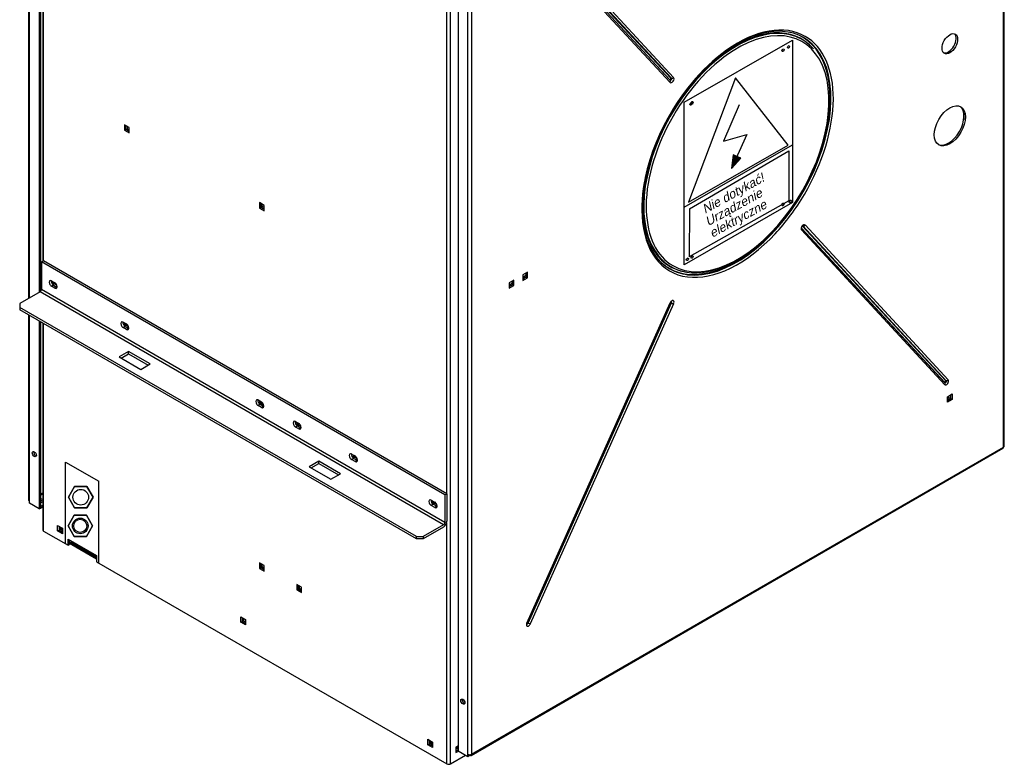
# Model space of a CAD drawing. Header units: millimetres. Extents: x -11513 to 3649, y 2330 to 12522.
# Tile 67 of 75: x -6279 to -5252, y 8814 to 9590. Entities that reach past the tile are written whole.
import ezdxf

# ---------------------------------------------------------------- set-up
doc = ezdxf.new("R2010")
doc.units = ezdxf.units.MM
for name, color, linetype in [('Aparatura', 7, 'Continuous'), ('BEDNARKA', 7, 'Continuous'), ('tekst', 7, 'Continuous'), ('WG1-00-901-0035_', 7, 'Continuous'), ('WG1-00-902-0035_', 7, 'Continuous'), ('WG1-00-903-0035_', 7, 'Continuous'), ('WG1-00-911-0004_', 7, 'Continuous'), ('WG1-00-912-0004_', 7, 'Continuous'), ('WG1-00-913-0035_', 7, 'Continuous'), ('WG1-00-914-0035-', 7, 'Continuous'), ('WG1-00-915-0001_', 7, 'Continuous'), ('WG1-00-917-0000_', 7, 'Continuous'), ('WG1-00-918-0000_', 7, 'Continuous'), ('WG1-00-919-0025-', 7, 'Continuous'), ('WG1-00-920-0000_', 7, 'Continuous'), ('WG1-00-921-0000_', 7, 'Continuous'), ('WG1-00-953-0025_', 7, 'Continuous')]:
    doc.layers.add(name, color=color, linetype=linetype)
doc.styles.add('Arial', font='Arial', dxfattribs={"height": 1})

# ---------------------------------------------------------------- blocks, each defined once
blk = doc.blocks.new('rzut przestrzenny')
for p, q in [((667.9, 447), (780.8, 511.9)), ((780.8, 511.9), (780.8, 342.5)), ((667.9, 277.6), (667.9, 447)), ((780.8, 342.5), (667.9, 277.6)), ((22.9, 71.8), (57.6, 52.1)), ((26, 35.3), (32.3, 46.4)), ((32.3, 46.4), (45.1, 46.4)), ((45.1, 46.4), (51.5, 35.3)), ((32.3, 24.3), (26, 35.3)), ((51.5, 35.3), (45.1, 24.3)), ((45.1, 24.3), (32.3, 24.3)), ((25.5, 5.4), (31.9, 16.5)), ((31.9, 16.5), (44.6, 16.5)), ((44.6, 16.5), (51, 5.4)), ((31.9, -5.6), (25.5, 5.4)), ((51, 5.4), (44.6, -5.6)), ((44.6, -5.6), (31.9, -5.6))]:
    blk.add_line(p, q)
at = {"layer": 'Aparatura', "color": 54}
for p, q in [((721.5, 472.5), (672.2, 343)), ((776.1, 402.2), (721.5, 472.5)), ((725.3, 444.5), (708.7, 406.4)), ((708.7, 406.4), (733.3, 413.3)), ((733.3, 413.3), (717, 378)), ((672.2, 343), (776.1, 402.2)), ((673.3, 336.1), (777, 396.5)), ((718.8, 392.4), (717, 378)), ((726.8, 388.6), (718.8, 392.4)), ((777, 396.5), (777, 344.2)), ((717, 378), (726.8, 388.6)), ((777, 344.2), (673.2, 285.8)), ((673.3, 336.1), (673.2, 285.8))]:
    blk.add_line(p, q, dxfattribs=at)
at = {"layer": 'Aparatura', "color": 7}
blk.add_line((667.9, 337.7), (780.8, 402.7), dxfattribs=at)
at = {"layer": 'Aparatura'}
for p, q in [((32.3, 46.4), (26, 35.3)), ((45.1, 46.4), (32.3, 46.4)), ((51.5, 35.3), (45.1, 46.4)), ((26, 35.3), (32.3, 24.3)), ((45.1, 24.3), (51.5, 35.3)), ((32.3, 24.3), (45.1, 24.3)), ((31.9, 16.5), (25.5, 5.4)), ((44.6, 16.5), (31.9, 16.5)), ((51, 5.4), (44.6, 16.5)), ((25.5, 5.4), (31.9, -5.6)), ((44.6, -5.6), (51, 5.4)), ((31.9, -5.6), (44.6, -5.6))]:
    blk.add_line(p, q, dxfattribs=at)
for centre, radius in [((38.7, 35.3), 8.18), ((38.2, 5.4), 8.18), ((38.2, 5.4), 6.85)]:
    blk.add_circle(centre, radius, dxfattribs=at)
at = {"layer": 'Aparatura', "color": 54}
for points in [[(718.8, 379.9), (717, 378), (718.8, 392.4)], [(718.8, 379.9), (718.8, 392.4), (726.8, 388.6)]]:
    blk.add_solid(points, dxfattribs=at)
at = {"layer": 'BEDNARKA', "color": 7, "linetype": 'Continuous'}
for p, q in [((22.9, -13.2), (22.9, 71.8)), ((57.6, -32.9), (57.6, 52.1))]:
    blk.add_line(p, q, dxfattribs=at)
at = {"layer": 'WG1-00-901-0035_', "color": 7, "linetype": 'Continuous'}
for p, q in [((-0.8, 796.5), (-0.8, 281.4)), ((0, 281.7), (0, 796)), ((424.2, -242.7), (424.2, 693.1)), ((420.3, 39), (420.3, 588.5)), ((84.3, 423.6), (84.3, 417.9)), ((89.2, 420.8), (84.3, 423.6)), ((85.7, 418.7), (85.7, 422.8)), ((84.3, 417.9), (85.7, 418.7)), ((84.3, 417.9), (89.2, 415.1)), ((89.2, 416.7), (85.7, 418.7)), ((89.2, 415.1), (89.2, 420.8)), ((225, 342.4), (225, 336.7)), ((229.9, 339.5), (225, 342.4)), ((226.4, 337.5), (226.4, 341.6)), ((229.9, 333.8), (229.9, 339.5)), ((225, 336.7), (226.4, 337.5)), ((225, 336.7), (229.9, 333.8)), ((229.9, 335.5), (226.4, 337.5)), ((9.7, 260.1), (9.7, 257)), ((9.8, 256.9), (11.1, 257.7)), ((11.1, 257.7), (11.1, 259.3)), ((14.1, 256), (11.1, 257.7)), ((10.4, 256.5), (13.9, 254.4)), ((-0.8, 216.8), (-0.8, 1.1)), ((0, 0), (0, 216.3)), ((84.3, 217.1), (84.3, 213.9)), ((85.7, 214.6), (85.7, 216.3)), ((84.4, 213.9), (85.7, 214.6)), ((85, 213.4), (88.5, 211.4)), ((88.6, 212.9), (85.7, 214.6)), ((225, 135.8), (225, 132.7)), ((226.4, 133.4), (226.4, 135)), ((225.1, 132.6), (226.4, 133.4)), ((225.7, 132.2), (229.2, 130.1)), ((229.3, 131.7), (226.4, 133.4)), ((263.9, 113.4), (263.9, 110.2)), ((264, 110.2), (265.3, 110.9)), ((264.6, 109.7), (268.1, 107.7)), ((265.3, 110.9), (265.3, 112.6)), ((268.2, 109.2), (265.3, 110.9)), ((322.6, 79.5), (322.6, 76.4)), ((322.6, 76.3), (324, 77.1)), ((323.3, 75.8), (326.8, 73.8)), ((324, 77.1), (324, 78.7)), ((326.9, 75.4), (324, 77.1)), ((405.6, 31.5), (405.6, 28.4)), ((405.7, 28.3), (407.1, 29.1)), ((406.3, 27.9), (409.9, 25.8)), ((407.1, 29.1), (407.1, 30.7)), ((410, 27.4), (407.1, 29.1)), ((0, 0), (25.6, -14.8)), ((14.6, 0.1), (14.6, 5.8)), ((14.6, 5.8), (19.6, 3)), ((14.6, 0.1), (16.1, 0.9)), ((19.6, -2.7), (14.6, 0.1)), ((16.1, 5), (16.1, 0.9)), ((16.1, 0.9), (19.6, -1.1)), ((19.6, 3), (19.6, -2.7)), ((420.3, -242.7), (420.3, 8.9)), ((25.6, -14.8), (25.6, -8.3)), ((25.6, -8.3), (55.3, -25.4)), ((27, -14), (27, -9.1)), ((25.6, -14.8), (27, -14)), ((55.3, -25.4), (55.3, -31.9)), ((55.3, -31.9), (420.3, -242.7)), ((225, -33.2), (225, -38.9)), ((229.9, -36), (225, -33.2)), ((225, -38.9), (226.4, -38.1)), ((225, -38.9), (229.9, -41.7)), ((226.4, -38.1), (226.4, -34)), ((229.9, -40.1), (226.4, -38.1)), ((229.9, -41.7), (229.9, -36)), ((263.9, -55.6), (263.9, -61.3)), ((268.8, -58.5), (263.9, -55.6)), ((263.9, -61.3), (265.3, -60.5)), ((263.9, -61.3), (268.8, -64.2)), ((265.3, -60.5), (265.3, -56.4)), ((268.8, -62.5), (265.3, -60.5)), ((268.8, -64.2), (268.8, -58.5)), ((205.5, -95), (205.5, -89.3)), ((205.5, -89.3), (210.5, -92.1)), ((207, -90.1), (207, -94.2)), ((210.5, -92.1), (210.5, -97.9)), ((205.5, -95), (207, -94.2)), ((210.5, -97.9), (205.5, -95)), ((207, -94.2), (210.5, -96.2)), ((400.7, -222.8), (400.7, -217.1)), ((400.7, -217.1), (405.6, -219.9)), ((400.7, -222.8), (402.1, -222)), ((405.6, -225.6), (400.7, -222.8)), ((402.1, -217.9), (402.1, -222)), ((402.1, -222), (405.6, -224)), ((405.6, -219.9), (405.6, -225.6)), ((432.2, -223.8), (429.7, -225.2)), ((429.7, -225.2), (429.7, -230.9)), ((424.2, -242.7), (439.9, -233.6)), ((429.7, -229.3), (432.2, -227.9)), ((429.7, -230.9), (432.5, -229.3))]:
    blk.add_line(p, q, dxfattribs=at)
for centre, major_axis, start_param, end_param in [((2, 1.1), (2.78, 0), 3.141593, 3.926991), ((422.3, -241.5), (-2.78, 0), 0.785398, 2.356194)]:
    blk.add_ellipse(centre, major_axis=major_axis, ratio=0.57735, start_param=start_param, end_param=end_param, dxfattribs=at)
at = {"layer": 'WG1-00-902-0035_', "color": 7, "linetype": 'Continuous'}
blk.add_line((959.3, 435.8), (959.3, 429.1), dxfattribs=at)
at = {"layer": 'WG1-00-903-0035_', "color": 7, "linetype": 'Continuous'}
for p, q in [((942.3, 140.1), (945.8, 138.1)), ((942.3, 138.5), (944.4, 137.3)), ((16.1, 5), (16.1, 0.9)), ((17.5, 1.7), (16.1, 0.9)), ((16.1, 0.9), (19.6, -1.1)), ((17.5, 4.2), (17.5, 1.7)), ((17.5, 1.7), (19.6, 0.5)), ((27, -11.7), (27, -9.1)), ((28.4, -9.9), (28.4, -10.9)), ((27, -12.6), (55.3, -29)), ((27.1, -12.3), (28.4, -11.5)), ((55.3, -28.6), (27.1, -12.3)), ((28.4, -10.9), (28.4, -11.5)), ((28.4, -10.9), (55.3, -26.4)), ((28.4, -11.5), (55.3, -27)), ((207, -90.1), (207, -94.2)), ((208.4, -90.9), (208.4, -93.4)), ((208.4, -93.4), (207, -94.2)), ((207, -94.2), (210.5, -96.2)), ((208.4, -93.4), (210.5, -94.6)), ((402.1, -217.9), (402.1, -222)), ((403.5, -221.1), (402.1, -222)), ((402.1, -222), (405.6, -224)), ((403.5, -218.7), (403.5, -221.1)), ((403.5, -221.1), (405.6, -222.4)), ((431.8, -224), (431.8, -226.4)), ((431.8, -226.4), (429.7, -227.7)), ((432.2, -227.9), (429.7, -229.3)), ((431.8, -226.4), (432.2, -226.6))]:
    blk.add_line(p, q, dxfattribs=at)
blk.add_ellipse((29, -10.6), major_axis=(-1.39, -2.41), ratio=0.57735, start_param=5.497787, end_param=5.782181, dxfattribs=at)
at = {"layer": 'WG1-00-911-0004_', "color": 7, "linetype": 'Continuous'}
for p, q in [((1000.8, 87.6), (1000.8, 1019.5)), ((1001.6, 88.7), (1001.6, 1020.6)), ((432.2, 704.2), (432.2, -229.1)), ((442.2, -232.6), (442.2, 699.3)), ((446.1, 699.3), (446.1, -232.6)), ((653.1, 467.8), (503.7, 629.1)), ((503.9, 631.1), (653.2, 469.9)), ((652.6, 470.6), (503.9, 631.1)), ((653.8, 472.2), (504.8, 633)), ((654.7, 472), (505.3, 633.3)), ((507.4, 634.2), (656.8, 472.9)), ((802.5, 502.8), (801.9, 503.4)), ((652.6, 470.6), (653.2, 469.9)), ((653.8, 472.2), (654.7, 472)), ((793.8, 319.1), (943.2, 157.8)), ((939.5, 152.6), (790.1, 313.9)), ((790.3, 315.9), (939.6, 154.8)), ((939, 155.4), (790.3, 315.9)), ((940.2, 157), (791.1, 317.9)), ((791.6, 318.1), (791.4, 318.2)), ((941, 156.8), (791.6, 318.1)), ((504.5, 269.9), (499.5, 267)), ((499.5, 267), (499.5, 261.3)), ((503.1, 269), (503.1, 265)), ((504.5, 264.1), (504.5, 269.9)), ((667.4, 270.5), (668.2, 270.3)), ((490.3, 261.7), (485.4, 258.8)), ((485.4, 258.8), (485.4, 253.1)), ((488.9, 256.8), (485.4, 254.8)), ((488.9, 260.9), (488.9, 256.8)), ((488.9, 256.8), (490.3, 256)), ((490.3, 256), (490.3, 261.7)), ((503.1, 265), (499.5, 262.9)), ((499.5, 261.3), (504.5, 264.1)), ((503.1, 265), (504.5, 264.1)), ((485.4, 253.1), (490.3, 256)), ((503.7, -96), (653.1, 237.9)), ((504.1, -96), (653.5, 237.9)), ((653.8, 238.3), (504.4, -95.5)), ((505.3, -96), (654.7, 237.9)), ((656.8, 237), (507.4, -96.8)), ((653.8, 238.3), (654.7, 237.9)), ((939, 155.4), (939.6, 154.8)), ((940.2, 157), (941, 156.8)), ((942.3, 140.1), (947.2, 143)), ((942.3, 134.4), (942.3, 140.1)), ((942.3, 136), (945.8, 138.1)), ((947.2, 137.3), (942.3, 134.4)), ((945.8, 138.1), (945.8, 142.2)), ((945.8, 138.1), (947.2, 137.3)), ((947.2, 143), (947.2, 137.3)), ((445.6, -233.9), (1000.2, 86.3)), ((446.1, -232.6), (1000.8, 87.6)), ((505.3, -96), (504.4, -95.5)), ((432.2, -229.1), (442.2, -234.9)), ((442.2, -234.9), (442.2, -232.6)), ((442.2, -234.9), (443.6, -234.1)), ((443.6, -234.1), (443.6, -233.1)), ((443.6, -234.1), (443.6, -233.1)), ((444.2, -233.8), (443.6, -234.1)), ((443.6, -234.1), (443.6, -234.1)), ((444.2, -233.8), (444.2, -233.1))]:
    blk.add_line(p, q, dxfattribs=at)
for centre, major_axis, ratio, start_param, end_param in [((722.4, 394), (-69.6, -120.6), 0.57735, 2.926034, 6.283185), ((721.7, 394.4), (-68.5, -118.6), 0.57735, 2.950972, 6.283185), ((723.5, 393.4), (-67.4, -116.7), 0.57735, 0, 3.975451), ((723.5, 393.4), (70.6, 122.3), 0.57735, 0, 0.900596), ((722.4, 394), (68.4, 118.4), 0.57735, 0.246452, 2.924907), ((721.7, 394.4), (-69.5, -120.4), 0.57735, 0, 3.32713), ((722.4, 394), (68.4, 118.4), 0.57735, 0, 0.246452), ((723.5, 393.4), (70.6, 122.3), 0.57735, 4.698395, 6.283185), ((943.3, 508.9), (5.75, 9.96), 0.57735, 3.26488, 6.159898), ((722.4, 394), (-69.6, -120.6), 0.57735, 0.241064, 2.926034), ((722.4, 394), (68.4, 118.4), 0.57735, 6.092564, 6.283185), ((723.5, 393.4), (70.6, 122.3), 0.57735, 0.900596, 2.422164), ((723.5, 393.4), (-67.4, -116.7), 0.57735, 3.975451, 5.539844), ((769.4, 502), (0.8, 1.39), 0.57735, 4.225694, 5.199084), ((655, 470.3), (1.6, 2.77), 0.57735, 2.964851, 6.106443), ((655.4, 473.7), (1.47, 1.36), 0.803777, 3.647101, 4.956098), ((653.2, 471.4), (0.5, 0.866), 0.57735, 2.964851, 6.106443), ((651.7, 468.6), (1.47, 1.36), 0.803777, 4.956098, 6.265095), ((653.9, 470.9), (0.64, 1.1), 0.57735, 2.964851, 6.106443), ((674.7, 447.3), (0.8, 1.39), 0.57735, 4.225694, 5.199084), ((943.3, 423.2), (11.5, 19.9), 0.57735, 3.203119, 6.221659), ((723.5, 393.4), (70.6, 122.3), 0.57735, 4.329424, 4.698395), ((769.4, 341.2), (0.8, 1.39), 0.57735, 4.225694, 5.199084), ((723.5, 393.4), (-67.4, -116.7), 0.57735, 5.539844, 6.283185), ((723.5, 393.4), (70.6, 122.3), 0.57735, 2.422164, 4.329424), ((791.9, 316.5), (-1.6, -2.77), 0.57735, 2.964851, 6.106443), ((792.4, 319.9), (-1.47, -1.36), 0.803777, 0.505508, 1.814505), ((788.6, 314.8), (1.47, 1.36), 0.803777, 4.956098, 6.265095), ((721.7, 394.4), (-69.5, -120.4), 0.57735, 6.097647, 6.283185), ((722.4, 394), (68.4, 118.4), 0.57735, 2.924907, 3.926991), ((674.7, 286.5), (0.8, 1.39), 0.57735, 4.225694, 5.199084), ((722.4, 394), (-69.6, -120.6), 0.57735, 0, 0.241064), ((721.7, 394.4), (-68.5, -118.6), 0.57735, 0, 0.190621), ((655, 237.5), (-1.6, -2.77), 0.57735, 1.747538, 4.889131), ((651.7, 238.7), (-1.83, 0.82), 0.143559, 2.518692, 3.141593), ((653.9, 238.1), (-0.64, -1.1), 0.57735, 1.747538, 3.348768), ((655.4, 237.8), (1.83, -0.82), 0.143559, 4.351288, 5.660285), ((939.6, 156.2), (0.5, 0.866), 0.57735, 2.964851, 6.106443), ((941.3, 155.2), (1.6, 2.77), 0.57735, 2.964851, 6.106443), ((938.1, 153.5), (1.47, 1.36), 0.803777, 4.956098, 6.265095), ((940.3, 155.8), (0.64, 1.1), 0.57735, 2.964851, 6.106443), ((941.8, 158.6), (1.47, 1.36), 0.803777, 3.647101, 4.956098), ((998.8, 88.7), (-1.39, 2.41), 0.57735, 3.141593, 3.926991), ((998.8, 88.7), (-2.78, 0), 0.57735, 2.356194, 3.141593), ((505.6, -96.4), (1.6, 2.77), 0.57735, 1.747538, 4.889131), ((502.3, -95.2), (-1.83, 0.82), 0.143559, 2.518692, 3.141593), ((504.5, -95.8), (0.64, 1.1), 0.57735, 2.94909, 4.889131), ((503.8, -95.4), (0.5, 0.866), 0.57735, 4.485864, 4.889131), ((506, -96), (-1.83, 0.82), 0.143559, 1.209695, 2.518692), ((438.5, -177), (-1.5, 2.6), 0.57735, 0.490883, 2.65071), ((444.2, -231.5), (-2.78, 0), 0.57735, 0.785398, 2.356194), ((444.2, -231.5), (-1.39, 2.41), 0.57735, 2.356194, 3.926991)]:
    blk.add_ellipse(centre, major_axis=major_axis, ratio=ratio, start_param=start_param, end_param=end_param, dxfattribs=at)
for centre, major_axis in [((944.8, 508.1), (-5.75, -9.96)), ((770.8, 501.2), (-0.8, -1.39)), ((676.1, 446.5), (-0.8, -1.39)), ((944.8, 422.4), (-11.5, -19.9)), ((770.8, 340.4), (-0.8, -1.39)), ((676.1, 285.7), (-0.8, -1.39)), ((437.1, -177.8), (-1.5, 2.6))]:
    blk.add_ellipse(centre, major_axis=major_axis, ratio=0.57735, dxfattribs=at)
for points, knots in [([(790.2, 315.9), (790.2, 315.9), (790.2, 315.9), (790.2, 316.1), (790.3, 316.4), (790.4, 316.8), (790.6, 317.3), (790.9, 317.7), (791.2, 318), (791.5, 318.2), (791.6, 318.3), (791.6, 318.3), (791.6, 318.3)], [0.1505935, 0.1505935, 0.1505935, 0.1505935, 0.2010722, 0.2741124, 0.3459819, 0.4244505, 0.5105193, 0.6008579, 0.6802534, 0.752493, 0.8219234, 0.8550418, 0.8550418, 0.8550418, 0.8550418]), ([(653.5, 237.9), (653.6, 238), (653.8, 238.3), (654.1, 238.8), (654.4, 239), (654.6, 239.2), (654.7, 239.2), (654.7, 239.2), (654.7, 239.2)], [0, 0, 0, 0, 0.1566735, 0.3204315, 0.4607906, 0.5890766, 0.7302479, 0.7435395, 0.7435395, 0.7435395, 0.7435395]), ([(503.9, -97), (503.9, -97), (503.9, -97), (503.9, -96.8), (503.9, -96.5), (504, -96.2), (504.1, -96), (504.1, -96)], [0.3284236, 0.3284236, 0.3284236, 0.3284236, 0.4473268, 0.6141698, 0.7788135, 0.9674583, 1, 1, 1, 1])]:
    blk.add_open_spline(points, degree=3, knots=knots, dxfattribs=at)
at = {"layer": 'WG1-00-912-0004_', "color": 7, "linetype": 'Continuous'}
for p, q in [((-15.7, 805), (-15.7, 242.6)), ((-14.8, 243.1), (-14.8, 804.6)), ((-4.8, 798.8), (-4.8, 248.9)), ((-3.4, 798), (-3.4, 249.8)), ((-15.7, 225.4), (-15.7, 32.4)), ((-14.8, 31.3), (-14.8, 224.9)), ((-4.8, 219.1), (-4.8, 23.2)), ((-3.4, 218.3), (-3.4, 24)), ((-14.8, 29), (-14.8, 31.3)), ((-3.4, 38.5), (-0.8, 40)), ((-0.8, 38.7), (-3.4, 37.2)), ((-4.8, 23.2), (-14.8, 29)), ((-4.8, 23.2), (-3.4, 24)), ((-3.4, 25.6), (-0.8, 27.1)), ((-3.4, 25.6), (-3.4, 25.6)), ((-3.4, 24), (-3.4, 25.6)), ((-3.4, 24), (-0.8, 25.5)), ((-3.4, 24), (-3.4, 24))]:
    blk.add_line(p, q, dxfattribs=at)
blk.add_ellipse((-9.7, 80.2), major_axis=(1.5, -2.6), ratio=0.57735, dxfattribs=at)
for centre, major_axis, start_param, end_param in [((-8.3, 81), (1.5, -2.6), 3.632475, 5.792303), ((-12.9, 32.4), (2.78, 0), 3.141593, 3.926991), ((-2.8, 31.7), (-3, 0), 3.976297, 4.897288), ((-2.8, 30), (-3, 0), 3.976297, 4.897288), ((-2.8, 31.7), (-3, 0), 1.385897, 2.306889)]:
    blk.add_ellipse(centre, major_axis=major_axis, ratio=0.57735, start_param=start_param, end_param=end_param, dxfattribs=at)
at = {"layer": 'WG1-00-913-0035_', "color": 7, "linetype": 'Continuous'}
for p, q in [((-2.3, 280.6), (-0.2, 281.8)), ((-2.3, 280.6), (-2.3, 252)), ((418.4, 37.7), (-2.3, 280.6)), ((420.5, 38.9), (-0.2, 281.8)), ((8.3, 261), (11.8, 258.9)), ((-3.7, 249.5), (-24.9, 237.3)), ((416.9, 6.6), (-3.7, 249.5)), ((418.4, 9.1), (-2.3, 252)), ((10.4, 256.5), (8.3, 255.2)), ((11.8, 253.2), (8.3, 255.2)), ((10.4, 256.5), (13.9, 254.4)), ((13.9, 254.4), (11.8, 253.2)), ((-24.9, 237.3), (-24.9, 233.2)), ((-24.9, 233.2), (-24.9, 230.8)), ((388.7, -5.6), (-24.9, 233.2)), ((388.7, -8), (-24.9, 230.8)), ((82.9, 217.9), (86.4, 215.9)), ((85, 213.4), (82.9, 212.2)), ((86.4, 210.1), (82.9, 212.2)), ((85, 213.4), (88.5, 211.4)), ((88.5, 211.4), (86.4, 210.1)), ((88.5, 187.3), (78.6, 181.6)), ((80.8, 180.3), (88.5, 184.8)), ((111.2, 174.2), (88.5, 187.3)), ((88.5, 184.8), (88.5, 187.3)), ((88.5, 184.8), (109, 173)), ((78.6, 181.6), (101.3, 168.5)), ((101.3, 168.5), (111.2, 174.2)), ((223.6, 136.7), (227.1, 134.6)), ((225.7, 132.2), (223.6, 130.9)), ((227.1, 128.9), (223.6, 130.9)), ((225.7, 132.2), (229.2, 130.1)), ((229.2, 130.1), (227.1, 128.9)), ((262.5, 114.2), (266, 112.2)), ((264.6, 109.7), (262.5, 108.5)), ((266, 106.5), (262.5, 108.5)), ((264.6, 109.7), (268.1, 107.7)), ((268.1, 107.7), (266, 106.5)), ((286.9, 72.8), (277, 67.1)), ((309.5, 59.7), (286.9, 72.8)), ((286.9, 70.3), (286.9, 72.8)), ((321.1, 80.3), (324.7, 78.3)), ((323.3, 75.8), (321.1, 74.6)), ((324.7, 72.6), (321.1, 74.6)), ((323.3, 75.8), (326.8, 73.8)), ((326.8, 73.8), (324.7, 72.6)), ((277, 67.1), (299.6, 54)), ((279.1, 65.8), (286.9, 70.3)), ((286.9, 70.3), (307.4, 58.5)), ((299.6, 54), (309.5, 59.7)), ((404.2, 32.4), (407.8, 30.3)), ((418.4, 37.7), (420.5, 38.9)), ((418.4, 37.7), (418.4, 9.1)), ((420.5, 38.9), (420.5, 10.3)), ((406.3, 27.9), (404.2, 26.6)), ((407.8, 24.6), (404.2, 26.6)), ((406.3, 27.9), (409.9, 25.8)), ((409.9, 25.8), (407.8, 24.6)), ((416.9, 6.6), (395.7, -5.6)), ((416.9, 4.2), (395.7, -8)), ((388.7, -5.6), (395.7, -5.6)), ((388.7, -8), (388.7, -5.6)), ((395.7, -8), (388.7, -8)), ((395.7, -5.6), (395.7, -8))]:
    blk.add_line(p, q, dxfattribs=at)
for centre, major_axis, start_param, end_param in [((8.3, 258.1), (1.75, -3.03), 2.356194, 5.497787), ((10.4, 259.3), (1.75, -3.03), 3.79273, 5.497787), ((11.8, 256.1), (-1.75, 3.03), 2.356194, 5.497787), ((-3.7, 251.2), (1.01, 1.75), 3.926991, 5.497787), ((13.9, 257.3), (-1.75, 3.03), -3.926991, -3.79273), ((82.9, 215), (1.75, -3.03), 2.356194, 5.497787), ((85, 216.3), (1.75, -3.03), 3.79273, 5.497787), ((86.4, 213), (-1.75, 3.03), 2.356194, 5.497787), ((88.5, 214.2), (-1.75, 3.03), -3.926991, -3.79273), ((223.6, 133.8), (1.75, -3.03), 2.356194, 5.497787), ((225.7, 135), (1.75, -3.03), 3.79273, 5.497787), ((227.1, 131.8), (-1.75, 3.03), 2.356194, 5.497787), ((229.2, 133), (-1.75, 3.03), -3.926991, -3.79273), ((262.5, 111.4), (1.75, -3.03), 2.356194, 5.497787), ((264.6, 112.6), (1.75, -3.03), 3.79273, 5.497787), ((266, 109.3), (-1.75, 3.03), 2.356194, 5.497787), ((268.1, 110.5), (-1.75, 3.03), -3.926991, -3.79273), ((321.1, 77.5), (1.75, -3.03), 2.356194, 5.497787), ((323.3, 78.7), (1.75, -3.03), 3.79273, 5.497787), ((324.7, 75.4), (-1.75, 3.03), 2.356194, 5.497787), ((326.8, 76.7), (-1.75, 3.03), -3.926991, -3.79273), ((404.2, 29.5), (1.75, -3.03), 2.356194, 5.497787), ((406.3, 30.7), (1.75, -3.03), 3.79273, 5.497787), ((407.8, 27.5), (-1.75, 3.03), 2.356194, 5.497787), ((409.9, 28.7), (-1.75, 3.03), -3.926991, -3.79273), ((416.9, 8.3), (2.51, 4.35), 3.926991, 5.497787), ((416.9, 8.3), (1.01, 1.75), 3.926991, 5.497787)]:
    blk.add_ellipse(centre, major_axis=major_axis, ratio=0.57735, start_param=start_param, end_param=end_param, dxfattribs=at)
at = {"layer": 'WG1-00-914-0035-', "color": 7, "linetype": 'Continuous'}
for p, q in [((226.4, 341.6), (226.4, 337.5)), ((227.8, 338.3), (227.8, 340.8)), ((226.4, 337.5), (227.8, 338.3)), ((226.4, 337.5), (229.9, 335.5)), ((229.9, 337.1), (227.8, 338.3)), ((226.4, 135), (226.4, 133.4)), ((226.4, 133.4), (227.7, 134.2)), ((226.4, 133.4), (229.3, 131.7)), ((265.3, 112.6), (265.3, 110.9)), ((265.3, 110.9), (266.6, 111.7)), ((265.3, 110.9), (268.2, 109.2)), ((226.4, -34), (226.4, -38.1)), ((226.4, -38.1), (227.8, -37.2)), ((226.4, -38.1), (229.9, -40.1)), ((227.8, -37.2), (227.8, -34.8)), ((229.9, -38.5), (227.8, -37.2)), ((265.3, -56.4), (265.3, -60.5)), ((265.3, -60.5), (266.7, -59.7)), ((265.3, -60.5), (268.8, -62.5)), ((266.7, -59.7), (266.7, -57.2)), ((268.8, -60.9), (266.7, -59.7))]:
    blk.add_line(p, q, dxfattribs=at)
at = {"layer": 'WG1-00-915-0001_', "color": 7, "linetype": 'Continuous'}
for p, q in [((85.7, 418.7), (85.7, 422.8)), ((87.1, 422), (87.1, 419.5)), ((85.7, 418.7), (87.1, 419.5)), ((89.2, 416.7), (85.7, 418.7)), ((87.1, 419.5), (89.2, 418.3)), ((85.7, 214.6), (85.7, 216.3)), ((85.7, 214.6), (87, 215.4)), ((88.6, 212.9), (85.7, 214.6))]:
    blk.add_line(p, q, dxfattribs=at)
at = {"layer": 'WG1-00-917-0000_', "color": 7, "linetype": 'Continuous'}
for p, q in [((485.4, 256.4), (486.8, 257.2)), ((488.2, 256.4), (486.8, 257.2)), ((499.5, 264.6), (500.9, 265.4)), ((499.5, 262.9), (502.4, 264.6)), ((502.4, 264.6), (500.9, 265.4)), ((485.4, 254.8), (488.2, 256.4))]:
    blk.add_line(p, q, dxfattribs=at)
for centre, end_param in [((500.9, 268.2), 1.815095), ((486.8, 260.1), 1.815095), ((488.2, 259.2), 1.07515), ((502.4, 267.4), 1.07515)]:
    blk.add_ellipse(centre, major_axis=(-1.75, -3.03), ratio=0.57735, start_param=0.785398, end_param=end_param, dxfattribs=at)
at = {"layer": 'WG1-00-918-0000_', "color": 7, "linetype": 'Continuous'}
for centre, start_param, end_param in [((769.4, 502), 1.099036, 2.032968), ((674.7, 447.3), 1.084101, 2.057491)]:
    blk.add_ellipse(centre, major_axis=(-0.8, -1.39), ratio=0.57735, start_param=start_param, end_param=end_param, dxfattribs=at)
at = {"layer": 'WG1-00-919-0025-', "color": 7, "linetype": 'Continuous'}
for centre, start_param, end_param in [((769.4, 341.2), 4.225724, 5.199054), ((674.7, 286.5), 4.22572, 5.199058)]:
    blk.add_ellipse(centre, major_axis=(0.8, 1.39), ratio=0.57735, start_param=start_param, end_param=end_param, dxfattribs=at)
at = {"layer": 'WG1-00-920-0000_', "color": 7, "linetype": 'Continuous'}
for p, q in [((403.5, -221.1), (403.5, -218.7)), ((403.5, -221.1), (404.9, -220.3)), ((405.6, -222.4), (403.5, -221.1)), ((404.9, -219.5), (404.9, -220.3)), ((404.9, -220.3), (405.6, -220.7)), ((429.7, -226), (430.4, -225.6)), ((430.4, -225.6), (430.4, -224.8)), ((431.8, -226.4), (430.4, -225.6)), ((431.8, -224), (431.8, -226.4)), ((431.8, -226.4), (429.7, -227.7))]:
    blk.add_line(p, q, dxfattribs=at)
at = {"layer": 'WG1-00-921-0000_', "color": 7, "linetype": 'Continuous'}
for p, q in [((17.5, 4.2), (17.5, 1.7)), ((17.5, 1.7), (18.9, 2.6)), ((17.5, 1.7), (19.6, 0.5)), ((18.9, 2.6), (18.9, 3.4)), ((19.6, 2.2), (18.9, 2.6))]:
    blk.add_line(p, q, dxfattribs=at)
at = {"layer": 'WG1-00-953-0025_', "color": 7, "linetype": 'Continuous'}
for centre in [(776.6, 504.7), (674.8, 445.3), (778.5, 343.6), (671.2, 283.3)]:
    blk.add_ellipse(centre, major_axis=(0.8, 1.39), ratio=0.57735, dxfattribs=at)
at = {"layer": 'tekst', "color": 7, "linetype": 'Continuous', "style": 'Arial', "oblique": 16}
for s, p in [('Nie dotykać!', (689.5, 330.6)), (' Urządzenie', (689.4, 315.9)), ('elektryczne', (697.1, 305.6))]:
    blk.add_text(s, height=9.315, rotation=28.8108, dxfattribs=at).set_placement(p)

msp = doc.modelspace()

# ---------------------------------------------------------------- block references
msp.add_blockref('rzut przestrzenny', (-6253.8, 9056.9))

doc.saveas('drawing.dxf')
